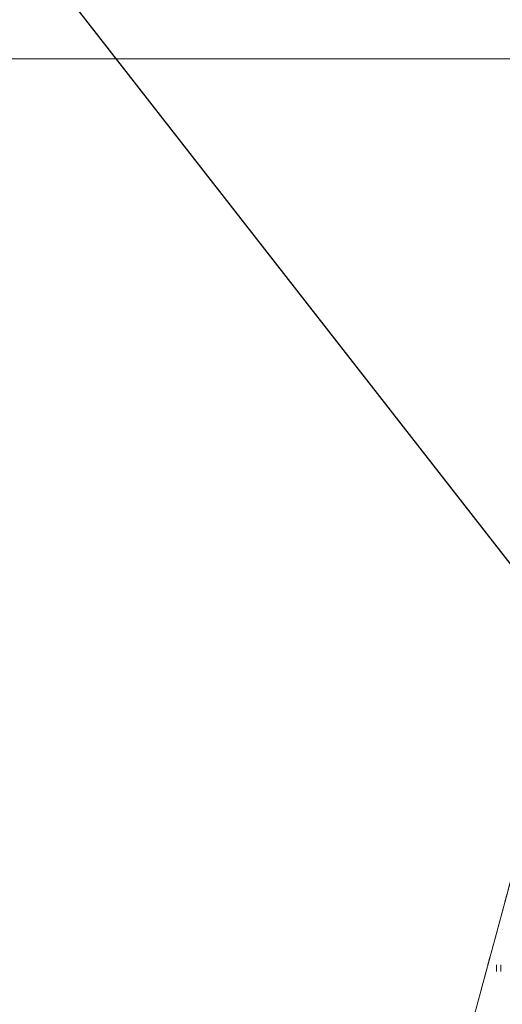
# Model space of a CAD drawing. Header units: metres. Extents: x 6539540 to 6543249, y 5894370 to 5895874.
# Tile 54 of 91: x 6542175 to 6542231, y 5894620 to 5894734. Entities that reach past the tile are written whole.
import ezdxf

# ---------------------------------------------------------------- set-up
doc = ezdxf.new("R2010")
doc.units = ezdxf.units.M
doc.linetypes.add('1.0_0.5', pattern=[1.5, 1, -0.5])
doc.layers.add('_dr opis', color=7, linetype='Continuous', lineweight=25)
doc.layers.add('Ramki i opis wydruku', color=7, linetype='Continuous')
doc.layers.add('trawnik', color=7, linetype='Continuous')

# ---------------------------------------------------------------- blocks, each defined once
blk = doc.blocks.new('TU04')
at = {"color": 0, "linetype": 'Continuous', "lineweight": 13}
for p, q in [((0, 0), (0, 0.75)), ((0.5, 0), (0.5, 0.75))]:
    blk.add_line(p, q, dxfattribs=at)
blk = doc.blocks.new('NOWA MAPA')
at = {"layer": 'Ramki i opis wydruku', "color": 7, "linetype": 'Continuous', "lineweight": 13, "flags": 128}
for points in [[(-0.05, 264), (204.95, 264), (204.95, 292), (-0.05, 292)], [(-0.05, 0), (204.95, 0), (204.95, 264), (-0.05, 264)], [(187.14, 260.86), (190.14, 240.04), (107.02, 4.87), (25.14, 32.46), (88.95, 146.05), (120.6, 262.93)]]:
    blk.add_lwpolyline(points, close=True, dxfattribs=at)
at = {"layer": 'trawnik', "color": 7, "linetype": '1.0_0.5', "lineweight": 18, "flags": 128}
blk.add_lwpolyline([(99.42, 176.43), (105.84, 173.98), (105.65, 173.57), (102.62, 165.19), (98.08, 154.29), (93.41, 144.63), (89.25, 136.57), (81.98, 124.24), (73.42, 113.05), (69.65, 109.02), (66.92, 106.84), (71.74, 115.42), (74.55, 118.83), (77.1, 124.96), (88.95, 146.05), (97.39, 177.22)], close=True, dxfattribs=at)
at = {"layer": 'trawnik', "color": 7, "linetype": 'Continuous', "lineweight": 18}
blk.add_blockref('TU04', (93.52, 158.44), dxfattribs=at)

msp = doc.modelspace()

# ---------------------------------------------------------------- linework, layer by layer
at = {"layer": '_dr opis', "color": 1, "flags": 128}
msp.add_lwpolyline([(6542098.955, 5894841.86), (6542467.236, 5894370.123)], dxfattribs=at)

# ---------------------------------------------------------------- block references
at = {"linetype": 'Continuous'}
msp.add_blockref('NOWA MAPA', (6542137.032, 5894465.735), dxfattribs=at)

doc.saveas('drawing.dxf')
